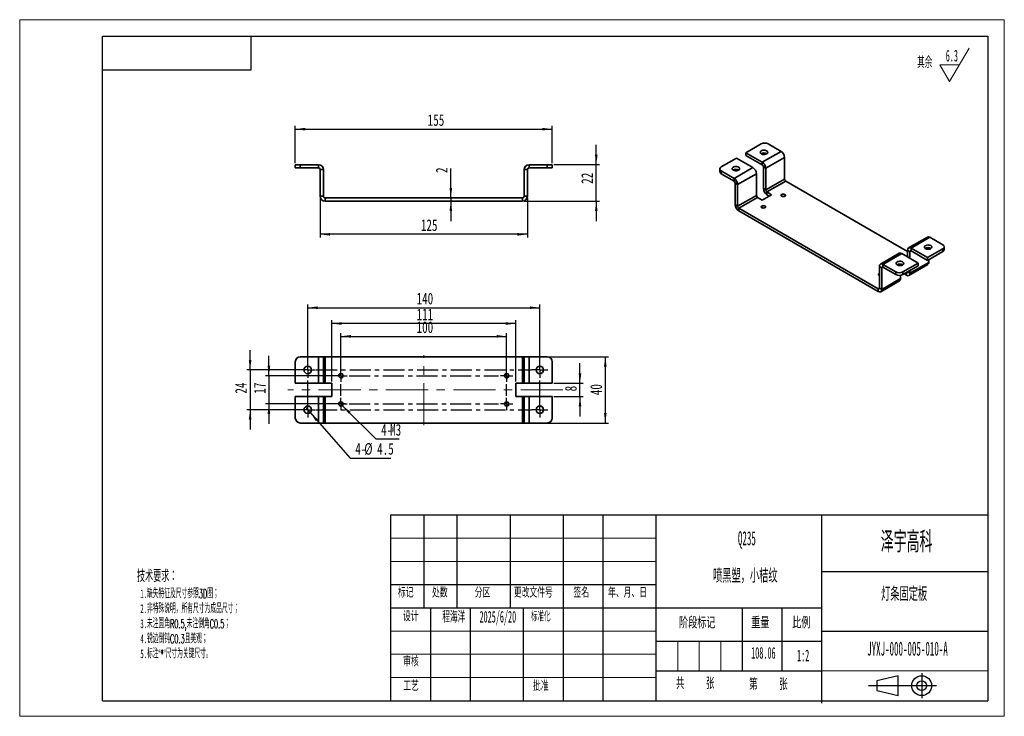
# Model space of a CAD drawing. Header units: millimetres. Extents: x 0 to 297, y 0 to 210.
import ezdxf

# ---------------------------------------------------------------- set-up
doc = ezdxf.new("R2010")
doc.units = ezdxf.units.MM
doc.header["$PDSIZE"] = -1
doc.linetypes.add('CENTER', pattern=[10.16, 6.35, -1.27, 1.27, -1.27])
doc.linetypes.add('CENTERX2', pattern=[20.32, 12.7, -2.54, 2.54, -2.54])
for name, color, linetype, lineweight in [('中心线', 1, 'CENTER', 25), ('图形符号', 7, 'Continuous', 25), ('标注层', 5, 'Continuous', 25)]:
    doc.layers.add(name, color=color, linetype=linetype, lineweight=lineweight)
doc.styles.add('SLDTEXTSTYLE0', font='TXT', dxfattribs={"width": 0.469, "bigfont": 'bigfont'})
doc.styles.add('SLDTEXTSTYLE1', font='TXT', dxfattribs={"width": 0.469})
doc.styles.add('SLDTEXTSTYLE2', font='TXT', dxfattribs={"width": 0.56, "bigfont": 'bigfont'})
doc.styles.add('SLDTEXTSTYLE3', font='TXT', dxfattribs={"width": 0.52, "bigfont": 'bigfont'})
doc.styles.add('SLDTEXTSTYLE4', font='TXT', dxfattribs={"width": 0.469})
doc.styles.add('SLDTEXTSTYLE5', font='TXT', dxfattribs={"width": 0.469, "bigfont": 'bigfont'})
doc.styles.add('SLDTEXTSTYLE6', font='TXT', dxfattribs={"width": 0.7})
doc.dimstyles.new('SLDDIMSTYLE0', dxfattribs={"dimtxt": 3.5, "dimasz": 3, "dimexe": 0, "dimexo": 0.0625, "dimgap": 0.875, "dimtad": 2, "dimdec": 1, "dimlfac": 2, "dimrnd": 1e-09, "dimzin": 12, "dimdsep": 46, "dimtxsty": 'SLDTEXTSTYLE1', "dimsah": 1, "dimcen": 0.09, "dimadec": 0, "dimazin": 3, "dimtfac": 1, "dimtdec": 3, "dimtmove": 0, "dimatfit": 0, "dimfxl": 0, "dimfrac": 2, "dimtolj": 1, "dimtzin": 12, "dimarcsym": 0})
doc.dimstyles.new('SLDDIMSTYLE1', dxfattribs={"dimtxt": 3.5, "dimasz": 3, "dimexe": 0, "dimexo": 0.0625, "dimgap": 0.875, "dimtad": 2, "dimdec": 1, "dimlfac": 2, "dimrnd": 1e-09, "dimzin": 12, "dimdsep": 46, "dimtxsty": 'SLDTEXTSTYLE1', "dimsah": 1, "dimcen": 0.09, "dimadec": 0, "dimazin": 3, "dimtfac": 1, "dimtdec": 3, "dimtofl": 0, "dimtmove": 0, "dimatfit": 3, "dimfxl": 0, "dimfrac": 2, "dimtolj": 1, "dimtzin": 12, "dimarcsym": 0})
doc.dimstyles.new('SLDDIMSTYLE2', dxfattribs={"dimtxt": 3.5, "dimasz": 3, "dimexe": 0, "dimexo": 0.0625, "dimgap": 0.875, "dimtad": 0, "dimtih": 1, "dimtoh": 1, "dimdec": 1, "dimlfac": 2, "dimrnd": 1e-09, "dimzin": 12, "dimdsep": 46, "dimtxsty": 'SLDTEXTSTYLE1', "dimblk1": 'NONE', "dimsah": 1, "dimcen": 0, "dimadec": 0, "dimazin": 3, "dimtfac": 1, "dimtdec": 3, "dimtmove": 0, "dimatfit": 3, "dimldrblk": 'NONE', "dimfxl": 0, "dimfrac": 2, "dimtolj": 1, "dimtzin": 12, "dimarcsym": 0})
doc.dimstyles.new('SLDDIMSTYLE3', dxfattribs={"dimtxt": 3.5, "dimasz": 3, "dimexe": 0, "dimexo": 0.0625, "dimgap": 0.875, "dimtad": 0, "dimtih": 1, "dimtoh": 1, "dimdec": 1, "dimlfac": 2, "dimrnd": 1e-09, "dimzin": 12, "dimdsep": 46, "dimtxsty": 'SLDTEXTSTYLE1', "dimblk1": 'NONE', "dimsah": 1, "dimcen": 0, "dimadec": 0, "dimazin": 3, "dimtfac": 1, "dimtdec": 3, "dimtmove": 0, "dimatfit": 3, "dimldrblk": 'NONE', "dimfxl": 0, "dimfrac": 2, "dimtolj": 1, "dimtzin": 12, "dimarcsym": 0})

# ---------------------------------------------------------------- blocks, each defined once
blk = doc.blocks.new('SW_NOTE_0')
at = {"color": 0, "linetype": 'Continuous', "lineweight": 0, "attachment_point": 1}
for s, insert, char_height, style in [('技术要求：', (0, 4.77), 3.704, 'SLDTEXTSTYLE0'), ('1.', (1, -1.12), 2.646, 'SLDTEXTSTYLE1'), ('缺失特征及尺寸参照3D图；', (3, -1.12), 2.6458, 'SLDTEXTSTYLE0'), ('2.', (1, -5.64), 2.646, 'SLDTEXTSTYLE1'), ('非特殊说明，所有尺寸为成品尺寸；', (3, -5.64), 2.6458, 'SLDTEXTSTYLE0'), ('3.', (1, -10.17), 2.646, 'SLDTEXTSTYLE1'), ('未注圆角R0.5,未注倒角C0.5；', (3, -10.17), 2.6458, 'SLDTEXTSTYLE0'), ('4.', (1, -14.7), 2.646, 'SLDTEXTSTYLE1'), ('锐边倒钝C0.3且美观；', (3, -14.7), 2.6458, 'SLDTEXTSTYLE0'), ('5.', (1, -19.23), 2.646, 'SLDTEXTSTYLE1'), ('标注“*”尺寸为关键尺寸。', (3, -19.23), 2.6458, 'SLDTEXTSTYLE0')]:
    blk.add_mtext(s, dxfattribs=dict(at, insert=insert, char_height=char_height, style=style))
blk = doc.blocks.new('SW_NOTE_0_1')
at = {"color": 0, "linetype": 'Continuous', "lineweight": 0, "char_height": 4.233, "attachment_point": 2}
for s, insert, style in [('Q235', (4.65, 5.46), 'SLDTEXTSTYLE1'), ('喷黑塑，小桔纹', (4.18, -5.83), 'SLDTEXTSTYLE0')]:
    blk.add_mtext(s, dxfattribs=dict(at, insert=insert, style=style))
blk = doc.blocks.new('SW_SFSYMBOL_0')
at = {"color": 0, "linetype": 'Continuous', "lineweight": 0}
for p, q in [((1.13, -5), (7.03, 5)), ((1.13, -5), (-1.82, 0)), ((4.08, 0), (-1.82, 0))]:
    blk.add_line(p, q, dxfattribs=at)
at = {"color": 0, "linetype": 'Continuous', "lineweight": 0, "insert": (0, 4.51), "char_height": 3.5, "attachment_point": 1, "style": 'SLDTEXTSTYLE1'}
blk.add_mtext('6.3', dxfattribs=at)
blk = doc.blocks.new('_D')
at = {"layer": '标注层'}
for p, q in [((130.06, 156.3), (130.06, 165.14)), ((130.06, 156.3), (130.06, 155.3)), ((130.06, 155.3), (130.06, 149.3))]:
    blk.add_line(p, q, dxfattribs=at)
for points in [[(130.06, 156.3), (130.46, 159.3), (129.66, 159.3)], [(130.06, 155.3), (129.66, 152.3), (130.46, 152.3)]]:
    blk.add_solid(points, dxfattribs=at)
at = {"layer": '标注层', "insert": (125.55, 163.78), "char_height": 3.5, "attachment_point": 1, "rotation": 90, "style": 'SLDTEXTSTYLE6'}
blk.add_mtext('2', dxfattribs=at)
blk = doc.blocks.new('_D_1')
at = {"layer": '标注层'}
for p, q in [((173.93, 166.3), (173.93, 172.3)), ((161.15, 166.3), (174.93, 166.3)), ((173.93, 155.3), (173.93, 166.3)), ((152.15, 155.3), (174.93, 155.3)), ((173.93, 155.3), (173.93, 149.3))]:
    blk.add_line(p, q, dxfattribs=at)
for points in [[(173.93, 166.3), (174.33, 169.3), (173.53, 169.3)], [(173.93, 155.3), (173.53, 152.3), (174.33, 152.3)]]:
    blk.add_solid(points, dxfattribs=at)
at = {"layer": '标注层', "insert": (169.42, 160.53), "char_height": 3.5, "attachment_point": 1, "rotation": 90, "style": 'SLDTEXTSTYLE6'}
blk.add_mtext('22', dxfattribs=at)
blk = doc.blocks.new('_D_2')
at = {"layer": '标注层'}
for p, q in [((90.65, 156.3), (90.65, 144.3)), ((153.15, 156.3), (153.15, 144.3)), ((153.15, 145.3), (90.65, 145.3))]:
    blk.add_line(p, q, dxfattribs=at)
for points in [[(90.65, 145.3), (93.65, 144.9), (93.65, 145.7)], [(153.15, 145.3), (150.15, 145.7), (150.15, 144.9)]]:
    blk.add_solid(points, dxfattribs=at)
at = {"layer": '标注层', "insert": (121.02, 149.81), "char_height": 3.5, "attachment_point": 1, "style": 'SLDTEXTSTYLE6'}
blk.add_mtext('125', dxfattribs=at)
blk = doc.blocks.new('_D_3')
at = {"layer": '标注层'}
for p, q in [((83.15, 166.8), (83.15, 178)), ((83.15, 177), (160.65, 177)), ((160.65, 166.8), (160.65, 178))]:
    blk.add_line(p, q, dxfattribs=at)
for points in [[(83.15, 177), (86.15, 176.6), (86.15, 177.4)], [(160.65, 177), (157.65, 177.4), (157.65, 176.6)]]:
    blk.add_solid(points, dxfattribs=at)
at = {"layer": '标注层', "insert": (123.09, 181.51), "char_height": 3.5, "attachment_point": 1, "style": 'SLDTEXTSTYLE6'}
blk.add_mtext('155', dxfattribs=at)
blk = doc.blocks.new('_D_4')
at = {"layer": '标注层'}
for p, q in [((154.15, 108.41), (177.65, 108.41)), ((176.65, 108.41), (176.65, 88.41)), ((154.15, 88.41), (177.65, 88.41))]:
    blk.add_line(p, q, dxfattribs=at)
for points in [[(176.65, 108.41), (176.25, 105.41), (177.05, 105.41)], [(176.65, 88.41), (177.05, 91.41), (176.25, 91.41)]]:
    blk.add_solid(points, dxfattribs=at)
at = {"layer": '标注层', "insert": (172.14, 96.81), "char_height": 3.5, "attachment_point": 1, "rotation": 90, "style": 'SLDTEXTSTYLE6'}
blk.add_mtext('40', dxfattribs=at)
blk = doc.blocks.new('_D_5')
at = {"layer": '标注层'}
for p, q in [((96.9, 103.16), (96.9, 115.54)), ((96.9, 114.54), (146.9, 114.54)), ((146.9, 103.16), (146.9, 115.54))]:
    blk.add_line(p, q, dxfattribs=at)
for points in [[(96.9, 114.54), (99.9, 114.14), (99.9, 114.94)], [(146.9, 114.54), (143.9, 114.94), (143.9, 114.14)]]:
    blk.add_solid(points, dxfattribs=at)
at = {"layer": '标注层', "insert": (119.74, 119.06), "char_height": 3.5, "attachment_point": 1, "style": 'SLDTEXTSTYLE6'}
blk.add_mtext('100', dxfattribs=at)
blk = doc.blocks.new('_D_6')
at = {"layer": '标注层'}
for p, q in [((86.9, 104.91), (86.9, 124.17)), ((86.9, 123.17), (156.9, 123.17)), ((156.9, 104.91), (156.9, 124.17))]:
    blk.add_line(p, q, dxfattribs=at)
for points in [[(86.9, 123.17), (89.9, 122.77), (89.9, 123.57)], [(156.9, 123.17), (153.9, 123.57), (153.9, 122.77)]]:
    blk.add_solid(points, dxfattribs=at)
at = {"layer": '标注层', "insert": (119.74, 127.68), "char_height": 3.5, "attachment_point": 1, "style": 'SLDTEXTSTYLE6'}
blk.add_mtext('140', dxfattribs=at)
blk = doc.blocks.new('_D_7')
at = {"layer": '标注层'}
for p, q in [((75.18, 102.66), (75.18, 108.66)), ((96.4, 102.66), (74.18, 102.66)), ((75.18, 102.66), (75.18, 94.16)), ((98.27, 94.16), (74.18, 94.16)), ((75.18, 94.16), (75.18, 88.16))]:
    blk.add_line(p, q, dxfattribs=at)
for points in [[(75.18, 102.66), (75.58, 105.66), (74.78, 105.66)], [(75.18, 94.16), (74.78, 91.16), (75.58, 91.16)]]:
    blk.add_solid(points, dxfattribs=at)
at = {"layer": '标注层', "insert": (70.67, 97.27), "char_height": 3.5, "attachment_point": 1, "rotation": 90, "style": 'SLDTEXTSTYLE6'}
blk.add_mtext('17', dxfattribs=at)
blk = doc.blocks.new('_D_8')
at = {"layer": '标注层'}
for p, q in [((69.51, 104.41), (69.51, 110.41)), ((86.4, 104.41), (68.51, 104.41)), ((69.51, 104.41), (69.51, 92.41)), ((86.4, 92.41), (68.51, 92.41)), ((69.51, 92.41), (69.51, 86.41))]:
    blk.add_line(p, q, dxfattribs=at)
for points in [[(69.51, 104.41), (69.91, 107.41), (69.11, 107.41)], [(69.51, 92.41), (69.11, 89.41), (69.91, 89.41)]]:
    blk.add_solid(points, dxfattribs=at)
at = {"layer": '标注层', "insert": (65, 97.27), "char_height": 3.5, "attachment_point": 1, "rotation": 90, "style": 'SLDTEXTSTYLE6'}
blk.add_mtext('24', dxfattribs=at)
blk = doc.blocks.new('_D_9')
at = {"layer": '标注层'}
for p, q in [((94.15, 100.91), (94.15, 119.41)), ((149.65, 100.91), (149.65, 119.41)), ((149.65, 118.41), (94.15, 118.41))]:
    blk.add_line(p, q, dxfattribs=at)
for points in [[(94.15, 118.41), (97.15, 118.01), (97.15, 118.81)], [(149.65, 118.41), (146.65, 118.81), (146.65, 118.01)]]:
    blk.add_solid(points, dxfattribs=at)
at = {"layer": '标注层', "insert": (119.74, 122.92), "char_height": 3.5, "attachment_point": 1, "style": 'SLDTEXTSTYLE6'}
blk.add_mtext('111', dxfattribs=at)
blk = doc.blocks.new('_D_10')
at = {"layer": '标注层'}
for p, q in [((169.02, 100.41), (169.02, 106.41)), ((161.15, 100.41), (170.02, 100.41)), ((169.02, 96.41), (169.02, 100.41)), ((161.15, 96.41), (170.02, 96.41)), ((169.02, 96.41), (169.02, 90.41))]:
    blk.add_line(p, q, dxfattribs=at)
for points in [[(169.02, 100.41), (169.42, 103.41), (168.62, 103.41)], [(169.02, 96.41), (168.62, 93.41), (169.42, 93.41)]]:
    blk.add_solid(points, dxfattribs=at)
at = {"layer": '标注层', "insert": (164.51, 97.95), "char_height": 3.5, "attachment_point": 1, "rotation": 90, "style": 'SLDTEXTSTYLE6'}
blk.add_mtext('8', dxfattribs=at)
blk = doc.blocks.new('_D_11')
at = {"layer": '标注层'}
for p, q in [((96.37, 94.69), (97.43, 93.63)), ((97.43, 93.63), (107.45, 83.61)), ((107.45, 83.61), (114.48, 83.61))]:
    blk.add_line(p, q, dxfattribs=at)
blk.add_solid([(97.43, 93.63), (99.27, 91.22), (99.83, 91.79)], dxfattribs=at)
at = {"layer": '标注层', "char_height": 3.5, "attachment_point": 1, "style": 'SLDTEXTSTYLE6'}
for s, insert in [('4-', (109.04, 88.12)), ('M3', (111.76, 88.12))]:
    blk.add_mtext(s, dxfattribs=dict(at, insert=insert))
blk = doc.blocks.new('_None')
blk = doc.blocks.new('_D_12')
at = {"layer": '标注层'}
for p, q in [((86.16, 93.25), (87.64, 91.56)), ((87.64, 91.56), (99.66, 77.86)), ((99.66, 77.86), (111.93, 77.86))]:
    blk.add_line(p, q, dxfattribs=at)
blk.add_solid([(87.64, 91.56), (89.32, 89.04), (89.92, 89.57)], dxfattribs=at)
at = {"layer": '标注层', "char_height": 3.5, "attachment_point": 1, "style": 'SLDTEXTSTYLE6'}
for s, insert in [('4-', (101.25, 82.37)), ('%%c', (103.97, 82.37)), ('4.5', (107.84, 82.37))]:
    blk.add_mtext(s, dxfattribs=dict(at, insert=insert))
blk = doc.blocks.new('SW_CENTERMARKSYMBOL_0')
at = {"layer": '中心线', "color": 0}
for p, q in [((-1.25, 0), (-2.375, 0)), ((0, 0), (-1.25, 0)), ((0, 1.25), (0, 2.375)), ((0, 0), (0, 1.25)), ((0, 0), (0, -1.25)), ((0, 0), (1.25, 0)), ((1.25, 0), (2.375, 0)), ((0, -1.25), (0, -2.375))]:
    blk.add_line(p, q, dxfattribs=at)
blk = doc.blocks.new('SW_CENTERMARKSYMBOL_1')
at = {"layer": '中心线', "color": 0}
for p, q in [((-1.25, 0), (-2.375, 0)), ((0, 0), (-1.25, 0)), ((0, 1.25), (0, 2.375)), ((0, 0), (0, 1.25)), ((0, 0), (0, -1.25)), ((0, 0), (1.25, 0)), ((1.25, 0), (2.375, 0)), ((0, -1.25), (0, -2.375))]:
    blk.add_line(p, q, dxfattribs=at)
blk = doc.blocks.new('SW_CENTERMARKSYMBOL_2')
at = {"layer": '中心线', "color": 0}
for p, q in [((-1.25, 0), (-2.375, 0)), ((0, 0), (-1.25, 0)), ((0, 1.25), (0, 2.375)), ((0, 0), (0, 1.25)), ((0, 0), (0, -1.25)), ((0, 0), (1.25, 0)), ((1.25, 0), (2.375, 0)), ((0, -1.25), (0, -2.375))]:
    blk.add_line(p, q, dxfattribs=at)
blk = doc.blocks.new('SW_CENTERMARKSYMBOL_3')
at = {"layer": '中心线', "color": 0}
for p, q in [((-1.25, 0), (-2.375, 0)), ((0, 0), (-1.25, 0)), ((0, 1.25), (0, 2.375)), ((0, 0), (0, 1.25)), ((0, 0), (0, -1.25)), ((0, 0), (1.25, 0)), ((1.25, 0), (2.375, 0)), ((0, -1.25), (0, -2.375))]:
    blk.add_line(p, q, dxfattribs=at)
blk = doc.blocks.new('SW_CENTERMARKSYMBOL_4')
at = {"layer": '中心线', "color": 0}
for p, q in [((-1.25, 0), (-1.875, 0)), ((0, 0), (-1.25, 0)), ((0, 1.25), (0, 1.875)), ((0, 0), (0, 1.25)), ((0, 0), (0, -1.25)), ((0, 0), (1.25, 0)), ((1.25, 0), (1.875, 0)), ((0, -1.25), (0, -1.875))]:
    blk.add_line(p, q, dxfattribs=at)
blk = doc.blocks.new('SW_CENTERMARKSYMBOL_5')
at = {"layer": '中心线', "color": 0}
for p, q in [((-1.25, 0), (-1.875, 0)), ((0, 0), (-1.25, 0)), ((0, 1.25), (0, 1.875)), ((0, 0), (0, 1.25)), ((0, 0), (0, -1.25)), ((0, 0), (1.25, 0)), ((1.25, 0), (1.875, 0)), ((0, -1.25), (0, -1.875))]:
    blk.add_line(p, q, dxfattribs=at)
blk = doc.blocks.new('SW_CENTERMARKSYMBOL_6')
at = {"layer": '中心线', "color": 0}
for p, q in [((-1.25, 0), (-1.875, 0)), ((0, 0), (-1.25, 0)), ((0, 1.25), (0, 1.875)), ((0, 0), (0, 1.25)), ((0, 0), (0, -1.25)), ((0, 0), (1.25, 0)), ((1.25, 0), (1.875, 0)), ((0, -1.25), (0, -1.875))]:
    blk.add_line(p, q, dxfattribs=at)
blk = doc.blocks.new('SW_CENTERMARKSYMBOL_7')
at = {"layer": '中心线', "color": 0}
for p, q in [((-1.25, 0), (-1.875, 0)), ((0, 0), (-1.25, 0)), ((0, 1.25), (0, 1.875)), ((0, 0), (0, 1.25)), ((0, 0), (0, -1.25)), ((0, 0), (1.25, 0)), ((1.25, 0), (1.875, 0)), ((0, -1.25), (0, -1.875))]:
    blk.add_line(p, q, dxfattribs=at)
blk = doc.blocks.new('SW_CENTERMARKSYMBOL_8')
at = {"layer": '中心线', "color": 0}
for p, q in [((-10, 3), (-10, 4.125)), ((-10, 1.75), (-10, 3)), ((60, 3), (60, 4.125)), ((60, 1.75), (60, 3)), ((-11.25, 1.75), (-12.375, 1.75)), ((-10, 1.75), (-11.25, 1.75)), ((-10, 1.75), (-10, 0.5)), ((-10, 1.75), (-8.75, 1.75)), ((-7.5, 1.75), (57.5, 1.75)), ((-1.25, 0), (-1.875, 0)), ((0, 0), (-1.25, 0)), ((0, 1.25), (0, 1.875)), ((0, 0), (0, 1.25)), ((0, 0), (0, -1.25)), ((0, 0), (1.25, 0)), ((2.5, 0), (47.5, 0)), ((50, 0), (48.75, 0)), ((50, 1.25), (50, 1.875)), ((50, 0), (50, 1.25)), ((50, 0), (50, -1.25)), ((50, 0), (51.25, 0)), ((51.25, 0), (51.875, 0)), ((60, 1.75), (58.75, 1.75)), ((60, 1.75), (60, 0.5)), ((60, 1.75), (61.25, 1.75)), ((61.25, 1.75), (62.375, 1.75)), ((-10, -7.75), (-10, -0.75)), ((0, -6), (0, -2.5)), ((50, -6), (50, -2.5)), ((60, -7.75), (60, -0.75)), ((-1.25, -8.5), (-1.875, -8.5)), ((0, -8.5), (-1.25, -8.5)), ((0, -8.5), (0, -7.25)), ((0, -8.5), (0, -9.75)), ((0, -8.5), (1.25, -8.5)), ((2.5, -8.5), (47.5, -8.5)), ((50, -8.5), (48.75, -8.5)), ((50, -8.5), (50, -7.25)), ((50, -8.5), (50, -9.75)), ((50, -8.5), (51.25, -8.5)), ((51.25, -8.5), (51.875, -8.5)), ((-11.25, -10.25), (-12.375, -10.25)), ((-10, -10.25), (-11.25, -10.25)), ((-10, -10.25), (-10, -9)), ((-10, -10.25), (-10, -11.5)), ((-10, -10.25), (-8.75, -10.25)), ((-10, -11.5), (-10, -12.625)), ((-7.5, -10.25), (57.5, -10.25)), ((0, -9.75), (0, -10.375)), ((50, -9.75), (50, -10.375)), ((60, -10.25), (58.75, -10.25)), ((60, -10.25), (60, -9)), ((60, -10.25), (60, -11.5)), ((60, -10.25), (61.25, -10.25)), ((60, -11.5), (60, -12.625)), ((61.25, -10.25), (62.375, -10.25))]:
    blk.add_line(p, q, dxfattribs=at)

msp = doc.modelspace()

# ---------------------------------------------------------------- linework, layer by layer
at = {"color": 5, "linetype": 'Continuous', "lineweight": 18}
for p, q in [((0.011, 0), (0.011, 210)), ((297.011, 210), (297.011, 0))]:
    msp.add_line(p, q, dxfattribs=at)
at = {"color": 7, "linetype": 'Continuous', "lineweight": 18}
for p, q in [((0.011, 210), (297.011, 210)), ((266.127, 136.274), (266.047, 136.248)), ((259.354, 132.785), (259.324, 132.795)), ((192.011, 53.693), (112.011, 53.693)), ((112.011, 46.693), (192.011, 46.693)), ((112.011, 25.693), (192.011, 25.693)), ((198.511, 22.693), (198.511, 13.693)), ((205.011, 22.693), (205.011, 13.693)), ((211.511, 22.693), (211.511, 13.693)), ((112.011, 18.693), (192.011, 18.693)), ((242.011, 13.693), (292.011, 13.693)), ((112.011, 11.693), (192.011, 11.693)), ((297.011, 0), (0.011, 0))]:
    msp.add_line(p, q, dxfattribs=at)
at = {"color": 7, "linetype": 'Continuous', "lineweight": 25}
for p, q in [((25.011, 4.693), (25.011, 205)), ((25.011, 205), (292.011, 205)), ((69.87, 194.914), (69.87, 205)), ((292.011, 205), (292.011, 4.693)), ((25.011, 194.914), (69.87, 194.914)), ((112.011, 4.693), (112.011, 60.693)), ((112.011, 60.693), (292.011, 60.693)), ((122.011, 32.693), (122.011, 60.693)), ((132.011, 32.693), (132.011, 60.693)), ((148.011, 32.693), (148.011, 60.693)), ((164.011, 4.693), (164.011, 60.693)), ((176.011, 4.693), (176.011, 60.693)), ((192.011, 4.693), (192.011, 60.693)), ((242.011, 3.963), (242.011, 60.693)), ((242.011, 43.693), (292.011, 43.693)), ((112.011, 39.693), (192.011, 39.693)), ((112.011, 32.693), (192.011, 32.693)), ((124.011, 4.693), (124.011, 32.693)), ((136.011, 4.693), (136.011, 32.693)), ((152.011, 4.693), (152.011, 32.693)), ((192.011, 32.693), (242.011, 32.693)), ((218.011, 13.693), (218.011, 32.693)), ((230.011, 13.693), (230.011, 32.693)), ((242.011, 25.693), (292.011, 25.693)), ((192.011, 22.693), (242.011, 22.693)), ((192.011, 13.693), (242.011, 13.693)), ((265.024, 12.24), (258.524, 10.74)), ((265.024, 6.24), (265.024, 12.24)), ((258.524, 10.74), (258.524, 7.74)), ((258.524, 7.74), (265.024, 6.24)), ((25.011, 4.693), (292.011, 4.693))]:
    msp.add_line(p, q, dxfattribs=at)
at = {"color": 7, "linetype": 'Continuous', "lineweight": 35}
for p, q in [((219.049, 169.907), (223.645, 172.56)), ((229.656, 170.315), (225.766, 172.56)), ((223.999, 167.049), (219.049, 169.907)), ((219.049, 169.09), (219.049, 169.907)), ((223.999, 167.049), (229.656, 170.315)), ((225.325, 169.652), (225.404, 169.601)), ((211.624, 165.621), (216.221, 168.274)), ((216.221, 168.274), (221.17, 165.417)), ((223.999, 166.233), (219.049, 169.09)), ((223.999, 166.233), (223.999, 167.049)), ((225.059, 165.212), (230.716, 168.478)), ((230.716, 161.946), (230.716, 168.478)), ((83.149, 165.298), (83.149, 166.298)), ((83.149, 166.298), (84.649, 166.298)), ((84.649, 165.298), (83.149, 165.298)), ((84.649, 166.298), (84.649, 165.298)), ((90.149, 166.298), (84.649, 166.298)), ((90.149, 165.298), (84.649, 165.298)), ((90.149, 165.298), (90.149, 166.298)), ((91.649, 164.798), (90.649, 164.798)), ((90.649, 156.798), (90.649, 164.798)), ((91.649, 156.798), (91.649, 164.798)), ((153.149, 164.798), (152.149, 164.798)), ((152.149, 164.798), (152.149, 156.798)), ((153.149, 164.798), (153.149, 156.798)), ((153.649, 166.298), (153.649, 165.298)), ((159.149, 166.298), (153.649, 166.298)), ((159.149, 165.298), (153.649, 165.298)), ((159.149, 165.298), (159.149, 166.298)), ((159.149, 166.298), (160.649, 166.298)), ((160.649, 165.298), (159.149, 165.298)), ((160.649, 166.298), (160.649, 165.298)), ((211.185, 165.008), (211.185, 164.192)), ((211.624, 164.396), (211.624, 163.58)), ((215.513, 162.151), (211.624, 164.396)), ((215.513, 161.334), (211.624, 163.58)), ((215.513, 162.151), (221.17, 165.417)), ((216.574, 160.314), (222.231, 163.579)), ((222.231, 163.579), (222.231, 157.047)), ((225.059, 165.212), (224.352, 165.62)), ((224.352, 159.088), (224.352, 165.62)), ((225.059, 158.68), (225.059, 165.212)), ((215.513, 161.334), (215.513, 162.151)), ((216.574, 160.314), (215.867, 160.722)), ((215.867, 154.19), (215.867, 160.722)), ((225.059, 158.68), (230.716, 161.946)), ((225.413, 158.068), (231.07, 161.333)), ((267.839, 140.107), (231.07, 161.333)), ((216.574, 153.782), (216.574, 160.314)), ((224.352, 159.088), (225.059, 158.68)), ((226.827, 157.251), (225.413, 158.068)), ((225.413, 158.068), (225.413, 157.251)), ((90.649, 156.798), (91.649, 156.798)), ((92.149, 156.298), (92.149, 155.298)), ((151.649, 156.298), (92.149, 156.298)), ((151.649, 155.298), (92.149, 155.298)), ((151.649, 155.298), (151.649, 156.298)), ((152.149, 156.798), (153.149, 156.798)), ((216.574, 153.782), (222.231, 157.047)), ((216.928, 153.169), (222.585, 156.435)), ((222.585, 156.435), (223.999, 155.618)), ((223.999, 155.618), (226.827, 157.251)), ((226.12, 156.843), (225.413, 157.251)), ((215.867, 154.19), (216.574, 153.782)), ((216.928, 153.169), (216.928, 152.353)), ((259.001, 128.881), (216.928, 153.169)), ((259.001, 128.064), (216.928, 152.353)), ((273.807, 144.468), (268.15, 141.203)), ((268.9, 141.128), (274.557, 144.394)), ((278.446, 142.149), (274.557, 144.394)), ((268.546, 140.108), (267.839, 140.516)), ((267.839, 138.475), (267.839, 140.516)), ((268.546, 140.108), (268.9, 140.312)), ((268.546, 138.067), (268.546, 140.108)), ((268.9, 141.128), (273.85, 138.271)), ((268.9, 141.128), (268.9, 140.312)), ((268.9, 140.312), (273.85, 137.454)), ((273.85, 138.271), (278.446, 140.924)), ((273.85, 137.454), (278.446, 140.108)), ((274.203, 141.259), (274.203, 140.793)), ((278.446, 140.108), (278.446, 140.924)), ((278.885, 140.72), (278.885, 141.537)), ((265.322, 139.57), (259.665, 136.304)), ((260.415, 136.23), (266.072, 139.496)), ((271.021, 136.638), (266.072, 139.496)), ((266.425, 133.985), (271.021, 136.638)), ((268.546, 133.575), (274.203, 136.841)), ((271.021, 136.638), (271.021, 135.822)), ((273.85, 137.454), (273.85, 138.271)), ((274.203, 137.659), (274.203, 136.841)), ((260.061, 135.209), (259.354, 135.617)), ((259.354, 135.617), (259.354, 129.085)), ((260.061, 135.209), (260.415, 135.413)), ((260.061, 135.209), (260.061, 128.677)), ((264.304, 133.985), (260.415, 136.23)), ((260.415, 136.23), (260.415, 135.413)), ((264.304, 133.168), (260.415, 135.413)), ((264.304, 133.168), (264.304, 133.985)), ((265.718, 136.361), (265.718, 135.895)), ((266.337, 136.179), (266.416, 136.128)), ((266.425, 133.168), (271.021, 135.822)), ((266.425, 133.985), (266.425, 133.168)), ((267.485, 133.78), (267.486, 133.779)), ((267.486, 133.779), (267.839, 133.984)), ((267.486, 132.963), (267.486, 133.779)), ((267.839, 133.984), (267.839, 133.985)), ((267.839, 133.984), (268.546, 133.575)), ((268.236, 132.889), (273.893, 136.154)), ((268.546, 133.575), (268.546, 134.393)), ((259.266, 132.912), (259.354, 132.87)), ((259.75, 127.99), (265.407, 131.256)), ((260.061, 128.677), (265.718, 131.943)), ((265.718, 132.939), (265.718, 131.943)), ((266.778, 133.372), (267.486, 132.963)), ((259.001, 128.881), (259.354, 129.085)), ((259.001, 128.064), (259.001, 128.881)), ((259.354, 129.085), (260.061, 128.677)), ((90.149, 108.409), (84.649, 108.409)), ((90.149, 100.409), (90.149, 108.409)), ((91.649, 108.409), (90.149, 108.409)), ((91.649, 100.409), (91.649, 108.409)), ((92.149, 108.409), (91.649, 108.409)), ((92.149, 100.409), (92.149, 108.409)), ((151.649, 108.409), (92.149, 108.409)), ((152.149, 108.409), (151.649, 108.409)), ((151.649, 100.409), (151.649, 108.409)), ((152.149, 100.409), (152.149, 108.409)), ((153.649, 108.409), (152.149, 108.409)), ((153.649, 100.409), (153.649, 108.409)), ((159.149, 108.409), (153.649, 108.409)), ((83.149, 100.409), (83.149, 106.909)), ((160.649, 100.409), (160.649, 106.909)), ((90.149, 100.409), (83.149, 100.409)), ((91.649, 100.409), (90.149, 100.409)), ((92.149, 100.409), (91.649, 100.409)), ((94.149, 100.409), (92.149, 100.409)), ((94.149, 96.409), (94.149, 100.409)), ((149.649, 100.409), (151.649, 100.409)), ((149.649, 100.409), (149.649, 96.409)), ((151.649, 100.409), (152.149, 100.409)), ((152.149, 100.409), (153.649, 100.409)), ((153.649, 100.409), (160.649, 100.409)), ((83.149, 96.409), (90.149, 96.409)), ((83.149, 89.909), (83.149, 96.409)), ((90.149, 88.409), (90.149, 96.409)), ((90.149, 96.409), (91.649, 96.409)), ((91.649, 88.409), (91.649, 96.409)), ((91.649, 96.409), (92.149, 96.409)), ((92.149, 88.409), (92.149, 96.409)), ((92.149, 96.409), (94.149, 96.409)), ((151.649, 96.409), (149.649, 96.409)), ((151.649, 88.409), (151.649, 96.409)), ((152.149, 96.409), (151.649, 96.409)), ((152.149, 88.409), (152.149, 96.409)), ((153.649, 96.409), (152.149, 96.409)), ((153.649, 88.409), (153.649, 96.409)), ((160.649, 96.409), (153.649, 96.409)), ((160.649, 89.909), (160.649, 96.409)), ((90.149, 88.409), (84.649, 88.409)), ((91.649, 88.409), (90.149, 88.409)), ((92.149, 88.409), (91.649, 88.409)), ((151.649, 88.409), (92.149, 88.409)), ((152.149, 88.409), (151.649, 88.409)), ((153.649, 88.409), (152.149, 88.409)), ((159.149, 88.409), (153.649, 88.409))]:
    msp.add_line(p, q, dxfattribs=at)
at = {"color": 7, "linetype": 'Continuous', "lineweight": 35, "flags": 128}
for points in [[(225.325, 170.468), (225.51, 170.327), (225.622, 170.163), (225.653, 169.987), (225.601, 169.812), (225.47, 169.653), (225.268, 169.519), (225.012, 169.422), (224.72, 169.369), (224.414, 169.363), (224.116, 169.405), (223.849, 169.491), (223.633, 169.616), (223.482, 169.771), (223.41, 169.942), (223.42, 170.119), (223.513, 170.288), (223.681, 170.436), (223.912, 170.552), (224.189, 170.628), (224.491, 170.658), (224.795, 170.64), (225.08, 170.575), (225.325, 170.468)], [(216.839, 165.57), (217.024, 165.429), (217.137, 165.264), (217.168, 165.088), (217.116, 164.914), (216.984, 164.754), (216.783, 164.621), (216.527, 164.524), (216.235, 164.47), (215.929, 164.464), (215.631, 164.506), (215.364, 164.593), (215.147, 164.718), (214.997, 164.872), (214.925, 165.044), (214.935, 165.221), (215.028, 165.389), (215.196, 165.537), (215.427, 165.653), (215.703, 165.729), (216.005, 165.76), (216.31, 165.741), (216.595, 165.677), (216.839, 165.57)], [(229.921, 156.792), (230.11, 156.717), (230.334, 156.687), (230.561, 156.705), (230.762, 156.769), (230.909, 156.872), (230.982, 156.997), (230.971, 157.13), (230.878, 157.251), (230.716, 157.345), (230.506, 157.398), (230.276, 157.404), (230.059, 157.362), (229.882, 157.278), (229.77, 157.162), (229.738, 157.03), (229.791, 156.901), (229.921, 156.792)], [(223.91, 153.322), (224.1, 153.247), (224.323, 153.217), (224.551, 153.235), (224.752, 153.3), (224.898, 153.402), (224.971, 153.527), (224.961, 153.66), (224.868, 153.781), (224.705, 153.875), (224.495, 153.929), (224.266, 153.935), (224.048, 153.893), (223.871, 153.808), (223.76, 153.692), (223.728, 153.561), (223.781, 153.432), (223.91, 153.322)], [(274.822, 141.894), (275.007, 141.753), (275.12, 141.588), (275.151, 141.412), (275.099, 141.238), (274.967, 141.078), (274.766, 140.945), (274.51, 140.848), (274.218, 140.795), (273.911, 140.789), (273.614, 140.83), (273.347, 140.917), (273.13, 141.042), (272.98, 141.196), (272.907, 141.368), (272.918, 141.545), (273.011, 141.714), (273.179, 141.861), (273.41, 141.978), (273.686, 142.054), (273.988, 142.084), (274.293, 142.066), (274.578, 142.001), (274.822, 141.894)], [(266.337, 136.995), (266.522, 136.854), (266.634, 136.69), (266.666, 136.514), (266.614, 136.34), (266.482, 136.18), (266.281, 136.047), (266.024, 135.95), (265.732, 135.896), (265.426, 135.89), (265.129, 135.932), (264.861, 136.019), (264.645, 136.144), (264.495, 136.298), (264.422, 136.47), (264.433, 136.646), (264.525, 136.815), (264.693, 136.963), (264.924, 137.079), (265.201, 137.155), (265.503, 137.185), (265.808, 137.167), (266.093, 137.102), (266.337, 136.995)], [(265.718, 136.276), (265.917, 136.295), (265.996, 136.314)], [(259.354, 133.465), (259.227, 133.398), (259.115, 133.282), (259.083, 133.15), (259.136, 133.021), (259.266, 132.912)]]:
    msp.add_lwpolyline(points, dxfattribs=at)
at = {"color": 7, "linetype": 'Continuous', "lineweight": 18, "flags": 128}
for points in [[(230.893, 156.741), (230.692, 156.658), (230.455, 156.617), (230.209, 156.623), (229.979, 156.675), (229.79, 156.767), (229.664, 156.89), (229.613, 157.029), (229.644, 157.171), (229.752, 157.299), (229.927, 157.399), (230.149, 157.462), (230.394, 157.48), (230.635, 157.45), (230.847, 157.377), (231.007, 157.269), (231.097, 157.136), (231.107, 156.994), (231.036, 156.857), (230.893, 156.741)], [(224.882, 153.271), (224.682, 153.188), (224.445, 153.148), (224.198, 153.154), (223.968, 153.205), (223.78, 153.298), (223.654, 153.42), (223.603, 153.559), (223.633, 153.701), (223.742, 153.829), (223.916, 153.93), (224.138, 153.992), (224.383, 154.01), (224.625, 153.981), (224.837, 153.908), (224.997, 153.799), (225.086, 153.666), (225.097, 153.524), (225.026, 153.387), (224.883, 153.271)], [(266.047, 136.248), (265.811, 136.207), (265.718, 136.204)], [(259.324, 132.795), (259.135, 132.887), (259.009, 133.01), (258.958, 133.149), (258.989, 133.291), (259.097, 133.419), (259.272, 133.52), (259.354, 133.549)]]:
    msp.add_lwpolyline(points, dxfattribs=at)
at = {"color": 7, "linetype": 'Continuous', "lineweight": 35}
for centre, radius in [((86.899, 104.409), 1.125), ((156.899, 104.409), 1.125), ((96.899, 102.659), 0.625), ((146.899, 102.659), 0.625), ((86.899, 92.409), 1.125), ((96.899, 94.159), 0.625), ((146.899, 94.159), 0.625), ((156.899, 92.409), 1.125)]:
    msp.add_circle(centre, radius, dxfattribs=at)
for centre, radius, start, end in [((224.706, 170.513), 2.306, 62.60967, 117.39033), ((224.534, 168.175), 1.675, 61.82623, 121.66855), ((228.413, 168.373), 2.305, 2.60548, 57.39452), ((222.757, 165.107), 2.305, 2.60548, 57.39452), ((90.149, 164.798), 1.5, 0, 90), ((90.149, 164.798), 0.5, 0, 90), ((153.649, 164.798), 1.5, 90, 180), ((153.649, 164.798), 0.5, 90, 180), ((211.936, 164.267), 0.754, 185.6948, 245.62534), ((211.857, 165.008), 0.655, 110.78342, 249.21658), ((216.044, 163.302), 1.651, 58.00114, 121.99886), ((219.928, 163.475), 2.305, 2.60548, 57.39452), ((223.585, 165.586), 0.768, 2.60548, 57.39452), ((214.271, 160.209), 2.305, 2.60548, 57.39452), ((215.099, 160.687), 0.768, 2.60548, 57.39452), ((231.484, 161.981), 0.768, 182.60548, 237.39452), ((226.655, 159.193), 2.305, 182.60548, 237.39452), ((225.827, 158.715), 0.768, 182.60548, 237.39452), ((92.149, 156.798), 1.5, 180, 270), ((92.149, 156.798), 0.5, 180, 270), ((151.649, 156.798), 1.5, 270, 0), ((151.649, 156.798), 0.5, 270, 0), ((222.999, 157.082), 0.768, 182.60548, 237.39452), ((218.17, 154.295), 2.305, 182.60548, 237.39452), ((217.342, 153.816), 0.768, 182.60548, 237.39452), ((274.117, 143.781), 0.754, 54.38242, 114.30712), ((265.632, 138.882), 0.754, 54.38242, 114.30712), ((268.486, 140.621), 0.655, 50.79671, 189.21404), ((268.762, 140.143), 0.218, 50.79671, 189.21404), ((274.027, 139.626), 1.651, 58.00114, 121.99886), ((278.214, 141.537), 0.655, 290.78342, 69.21658), ((278.135, 140.795), 0.754, 294.37466, 354.3052), ((273.49, 136.75), 0.719, 304.05635, 7.25583), ((260.001, 135.722), 0.655, 50.79671, 189.21404), ((260.277, 135.244), 0.218, 50.79671, 189.21404), ((265.364, 136.032), 2.306, 242.60967, 297.39033), ((265.546, 134.702), 1.675, 61.82623, 121.66855), ((267.624, 133.949), 0.218, 230.79671, 9.21404), ((265.364, 135.215), 2.306, 242.60967, 297.39033), ((265.004, 131.852), 0.719, 304.05635, 7.25583), ((267.9, 133.471), 0.655, 230.79671, 9.21404), ((259.139, 129.05), 0.218, 230.79671, 9.21404), ((259.415, 128.572), 0.655, 230.79671, 9.21404), ((84.649, 106.909), 1.5, 90, 180), ((159.149, 106.909), 1.5, 0, 90), ((84.649, 89.909), 1.5, 180, 270), ((159.149, 89.909), 1.5, 270, 0)]:
    msp.add_arc(centre, radius, start, end, dxfattribs=at)
at = {"color": 7, "linetype": 'Continuous', "lineweight": 18}
for centre in [(96.899, 102.659), (146.899, 102.659), (96.899, 94.159), (146.899, 94.159)]:
    msp.add_arc(centre, 0.75, 255, 195, dxfattribs=at)
at = {"color": 7, "linetype": 'Continuous', "lineweight": 0}
msp.add_point((292.011, 60.693), dxfattribs=at)
at = {"layer": '中心线', "linetype": 'CENTERX2', "lineweight": 18}
for p, q in [((121.899, 87.739), (121.899, 108.909)), ((163.839, 98.409), (80.843, 98.409))]:
    msp.add_line(p, q, dxfattribs=at)
at = {"layer": '图形符号'}
for p, q in [((272.099, 13.038), (272.099, 5.418)), ((256.015, 9.24), (276.569, 9.24))]:
    msp.add_line(p, q, dxfattribs=at)
for radius in [3, 1.5]:
    msp.add_circle((272.099, 9.24), radius, dxfattribs=at)

# ---------------------------------------------------------------- block references
at = {"color": 7, "linetype": 'Continuous', "lineweight": 0}
for name, p in [('SW_SFSYMBOL_0', (279.339, 196.405)), ('SW_NOTE_0_1', (214.717, 50.33)), ('SW_NOTE_0', (35.408, 39.401))]:
    msp.add_blockref(name, p, dxfattribs=at)
at = {"layer": '中心线'}
for name, p in [('SW_CENTERMARKSYMBOL_2', (86.899, 104.409)), ('SW_CENTERMARKSYMBOL_8', (96.899, 102.659)), ('SW_CENTERMARKSYMBOL_7', (96.899, 102.659)), ('SW_CENTERMARKSYMBOL_6', (146.899, 102.659)), ('SW_CENTERMARKSYMBOL_1', (156.899, 104.409)), ('SW_CENTERMARKSYMBOL_4', (96.899, 94.159)), ('SW_CENTERMARKSYMBOL_5', (146.899, 94.159)), ('SW_CENTERMARKSYMBOL_3', (86.899, 92.409)), ('SW_CENTERMARKSYMBOL_0', (156.899, 92.409))]:
    msp.add_blockref(name, p, dxfattribs=at)

# ---------------------------------------------------------------- texts
at = {"color": 7, "linetype": 'Continuous', "lineweight": 0}
for s, insert, char_height, attachment_point, style in [('其余', (270.712, 198.914), 3.5, 1, 'SLDTEXTSTYLE0'), ('泽宇高科', (267.536, 55.768), 6.35, 2, 'SLDTEXTSTYLE2'), ('标记', (114.114, 38.801), 3, 1, 'SLDTEXTSTYLE2'), ('处数', (124.391, 38.801), 3, 1, 'SLDTEXTSTYLE2'), ('分区', (137.272, 38.801), 3, 1, 'SLDTEXTSTYLE2'), ('更改文件号', (149.068, 38.801), 3, 1, 'SLDTEXTSTYLE2'), ('签名', (167.047, 38.801), 3, 1, 'SLDTEXTSTYLE2'), ('年、月、日', (177.491, 38.801), 3, 1, 'SLDTEXTSTYLE2'), ('灯条固定板', (266.794, 39.009), 4.2333, 2, 'SLDTEXTSTYLE0'), ('设计', (115.611, 31.632), 3, 1, 'SLDTEXTSTYLE2'), ('程海洋', (130.945, 31.766), 3.5, 2, 'SLDTEXTSTYLE5'), ('2025/6/20', (144.241, 31.766), 3.5, 2, 'SLDTEXTSTYLE4'), ('标准化', (154.231, 31.632), 3, 1, 'SLDTEXTSTYLE0'), ('阶段标记', (198.899, 29.981), 3.5, 1, 'SLDTEXTSTYLE2'), ('重量', (220.671, 29.981), 3.5, 1, 'SLDTEXTSTYLE2'), ('比例', (233.045, 29.981), 3.5, 1, 'SLDTEXTSTYLE2'), ('108.06', (224.339, 20.866), 3.5, 2, 'SLDTEXTSTYLE4'), ('JYXJ-000-005-010-A', (267.799, 22.525), 4.23333, 2, 'SLDTEXTSTYLE1'), ('审核', (115.686, 18.047), 3, 1, 'SLDTEXTSTYLE2'), ('1:2', (236.333, 20.094), 3.5, 2, 'SLDTEXTSTYLE4'), ('共    张', (197.99, 11.703), 3.5, 1, 'SLDTEXTSTYLE3'), ('第    张', (220.05, 11.44), 3.5, 1, 'SLDTEXTSTYLE3'), ('工艺', (115.699, 10.683), 3, 1, 'SLDTEXTSTYLE2'), ('批准', (154.845, 10.683), 3, 1, 'SLDTEXTSTYLE2')]:
    msp.add_mtext(s, dxfattribs=dict(at, insert=insert, char_height=char_height, attachment_point=attachment_point, style=style))

# ---------------------------------------------------------------- dimensions: what is measured, and where the dimension line sits
at = {"layer": '标注层'}
for base, p1, p2, picture, middle in [((160.649, 176.998), (83.149, 166.298), (160.649, 166.298), '_D_3', (125.128, 176.998)), ((90.649, 145.298), (153.149, 156.798), (90.649, 156.798), '_D_2', (123.063, 145.298)), ((156.899, 123.17), (86.899, 104.409), (156.899, 104.409), '_D_6', (121.779, 123.17)), ((94.149, 118.409), (149.649, 100.409), (94.149, 100.409), '_D_9', (121.779, 118.409)), ((146.899, 114.544), (96.899, 102.659), (146.899, 102.659), '_D_5', (121.779, 114.544))]:
    dim = msp.add_linear_dim(base=base, p1=p1, p2=p2, dimstyle='SLDDIMSTYLE1', dxfattribs=at)
    dim.commit()
    dim.dimension.update_dxf_attribs({"geometry": picture, "text_midpoint": middle, "dimtype": 160})
for base, p1, p2, dimstyle, picture, middle in [((173.93, 166.298), (151.649, 155.298), (160.649, 166.298), 'SLDDIMSTYLE0', '_D_1', (173.93, 161.895)), ((130.063, 155.298), (151.649, 156.298), (151.649, 155.298), 'SLDDIMSTYLE0', '_D', (130.063, 164.462)), ((69.512, 92.409), (86.899, 104.409), (86.899, 92.409), 'SLDDIMSTYLE0', '_D_8', (69.512, 98.628)), ((75.177, 94.159), (96.899, 102.659), (98.774, 94.159), 'SLDDIMSTYLE0', '_D_7', (75.177, 98.628)), ((176.649, 88.409), (153.649, 108.409), (153.649, 88.409), 'SLDDIMSTYLE1', '_D_4', (176.649, 98.17)), ((169.022, 100.409), (160.649, 96.409), (160.649, 100.409), 'SLDDIMSTYLE0', '_D_10', (169.022, 98.628))]:
    dim = msp.add_linear_dim(base=base, p1=p1, p2=p2, angle=90, dimstyle=dimstyle, dxfattribs=at)
    dim.commit()
    dim.dimension.update_dxf_attribs({"geometry": picture, "text_midpoint": middle, "dimtype": 160})
dim = msp.add_diameter_dim_2p(p1=(86.157, 93.255), p2=(87.641, 91.564), text='4-<>', dimstyle='SLDDIMSTYLE3', dxfattribs=at)
dim.commit()
dim.dimension.update_dxf_attribs({"geometry": '_D_12', "text_midpoint": (106.589, 80.395), "dimtype": 163})
dim = msp.add_diameter_dim_2p(p1=(96.369, 94.69), p2=(97.429, 93.629), text='4-M3', dimstyle='SLDDIMSTYLE2', override={"dimpost": '<>'}, dxfattribs=at)
dim.commit()
dim.dimension.update_dxf_attribs({"geometry": '_D_11', "text_midpoint": (111.76, 85.645), "dimtype": 163})

doc.saveas('drawing.dxf')
